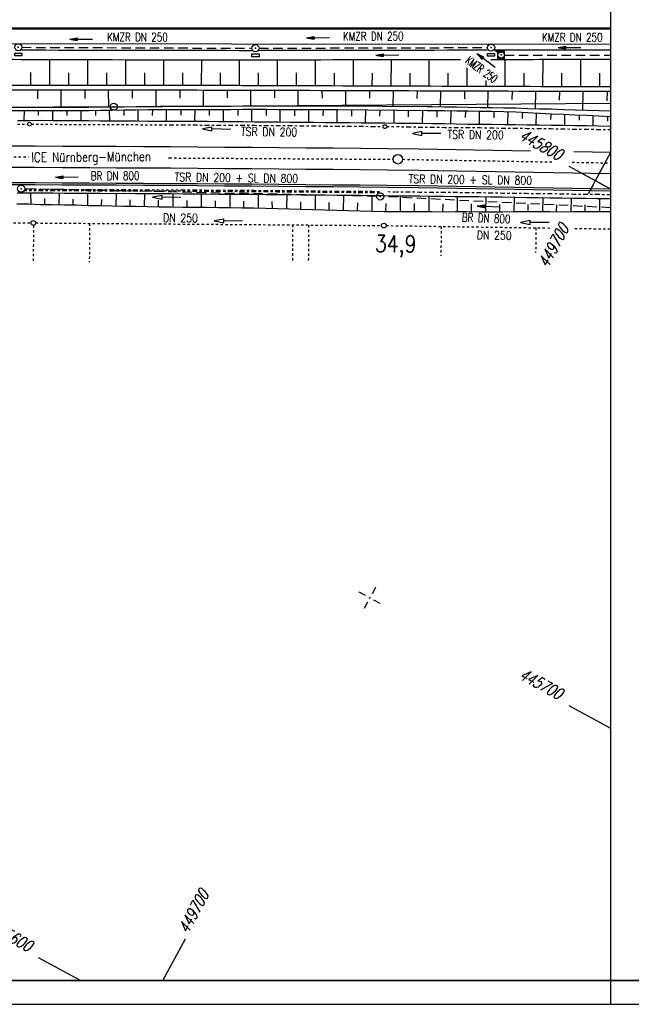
# Model space of a CAD drawing. Extents: x 0 to 1135, y 0 to 420.
# Tile 18 of 55: x 825 to 954, y 0 to 208. Entities that reach past the tile are written whole.
import ezdxf
from ezdxf.enums import TextEntityAlignment as Align

# ---------------------------------------------------------------- set-up
doc = ezdxf.new("R2010")
doc.units = 0
doc.header["$LTSCALE"] = 2
doc.header["$MEASUREMENT"] = 0
for name, pattern in [('ACAD_ISO03W100', [0.5, 0.25, -0.25]), ('ACAD_ISO10W100W', [0.5, 0.25, -0.25]), ('AUSGEZOGEN', [0]), ('GESTRICH-X2', [1.5, 1, -0.5]), ('STRICHLINIEX2', [0.5, 0.25, -0.25])]:
    doc.linetypes.add(name, pattern=pattern)
doc.layers.get('0').update_dxf_attribs({"color": 8, "linetype": 'AUSGEZOGEN'})
for name, color, linetype in [('Bahnachse', 7, 'CONTINUOUS'), ('BOESCHG', 8, 'AUSGEZOGEN'), ('Boeschung', 15, 'CONTINUOUS'), ('Dränageleitungen', 15, 'CONTINUOUS'), ('FBRTOP', 8, 'AUSGEZOGEN'), ('Gleisachse', 7, 'CONTINUOUS'), ('GRENZL-BAB', 7, 'AUSGEZOGEN'), ('GRENZP-BAB', 7, 'AUSGEZOGEN'), ('Kabelanlagen', 15, 'CONTINUOUS'), ('KANAL', 200, 'GESTRICH-X2'), ('MULDE', 8, 'AUSGEZOGEN'), ('NETZ', 250, 'AUSGEZOGEN'), ('PFEIL', 200, 'CONTINUOUS'), ('PFEILTOP', 8, 'AUSGEZOGEN'), ('RAHMEN', 250, 'AUSGEZOGEN'), ('SCHRIFT', 8, 'AUSGEZOGEN'), ('SCHSYMBOL', 200, 'AUSGEZOGEN'), ('TEXTO', 200, 'CONTINUOUS'), ('Tiefenentwässerung_und_Sammelle', 15, 'CONTINUOUS')]:
    doc.layers.add(name, color=color, linetype=linetype)
doc.styles.add('ROMANS', font='romans.shx', dxfattribs={"width": 0.8})

# ---------------------------------------------------------------- blocks, each defined once
blk = doc.blocks.new('IKR')
at = {"color": 0}
for p, q in [((0, 1), (0, 2.5)), ((-2.5, 0), (-1, 0)), ((1, 0), (2.5, 0)), ((0, -2.5), (0, -1))]:
    blk.add_line(p, q, dxfattribs=at)
blk.add_circle((0, 0), 0.05, dxfattribs=at)
blk.add_point((0, 0), dxfattribs=at)
blk = doc.blocks.new('GST')
at = {"color": 0}
blk.add_circle((0, 0), 0.75, dxfattribs=at)
blk.add_point((0, 0), dxfattribs=at)
blk = doc.blocks.new('20')
blk.add_lwpolyline([(-0.75, -0.75), (0.75, -0.75), (0.75, 0.75), (-0.75, 0.75)], close=True)
blk.add_circle((0, 0), 0.676)
blk.add_point((0, 0))
blk = doc.blocks.new('17')
blk.add_lwpolyline([(-0.76, -1.22), (0.75, -1.22), (0.75, -1.8), (-0.76, -1.8)], close=True)
blk.add_blockref('GST', (0, 0))
blk = doc.blocks.new('PFEIL2')
at = {"color": 0}
for p, q in [((0.88, 0), (-2.4, -0.01)), ((0.88, -0.27), (0.88, 0.28)), ((0.88, 0.28), (2.43, 0.01)), ((0.91, 0.27), (0.88, 0.26)), ((0.97, 0.26), (0.88, 0.25)), ((1.02, 0.25), (0.88, 0.23)), ((1.07, 0.24), (0.88, 0.21)), ((1.13, 0.23), (0.88, 0.19)), ((1.18, 0.22), (0.88, 0.17)), ((1.24, 0.21), (0.88, 0.15)), ((1.29, 0.21), (0.88, 0.14)), ((1.34, 0.2), (0.88, 0.12)), ((1.4, 0.19), (0.88, 0.1)), ((1.45, 0.18), (0.88, 0.08)), ((1.51, 0.17), (0.88, 0.06)), ((1.56, 0.16), (0.88, 0.04)), ((1.61, 0.15), (0.88, 0.02)), ((1.67, 0.14), (0.88, 0.01)), ((1.72, 0.13), (0.88, -0.01)), ((1.78, 0.12), (0.88, -0.03)), ((1.83, 0.11), (0.88, -0.05)), ((1.88, 0.1), (0.88, -0.07)), ((1.94, 0.09), (0.88, -0.09)), ((2.05, 0.08), (0.88, -0.12)), ((1.99, 0.08), (0.88, -0.11)), ((2.1, 0.07), (0.88, -0.14)), ((2.15, 0.06), (0.88, -0.16)), ((2.21, 0.05), (0.88, -0.18)), ((2.26, 0.04), (0.88, -0.2)), ((2.32, 0.03), (0.88, -0.22)), ((2.37, 0.02), (0.88, -0.23)), ((2.42, 0.01), (0.88, -0.25)), ((2.43, 0.01), (0.88, -0.27))]:
    blk.add_line(p, q, dxfattribs=at)
blk = doc.blocks.new('10')
blk.add_blockref('GST', (0, 0))

msp = doc.modelspace()

# ---------------------------------------------------------------- linework, layer by layer
at = {"layer": 'Bahnachse', "linetype": 'ACAD_ISO10W100W'}
for points in [[(806.06, 178.78), (827.15, 178.66)], [(856.66, 178.48), (856.79, 178.48)], [(856.87, 178.46), (904.06, 178.18)], [(906.06, 178.17), (937.7, 177.62)], [(941.81, 177.55), (950, 177.41)]]:
    msp.add_lwpolyline(points, dxfattribs=at)
at = {"layer": 'Bahnachse', "linetype": 'Continuous'}
msp.add_circle((905.06, 178.18), 1, dxfattribs=at)
at = {"layer": 'BOESCHG'}
for p, q in [((831.61, 199.15), (831.6, 193.75)), ((839.6, 199.13), (839.6, 193.74)), ((847.6, 199.11), (847.6, 193.73)), ((855.61, 199.09), (855.6, 193.72)), ((863.61, 199.08), (863.6, 193.71)), ((871.61, 199.08), (871.6, 193.7)), ((879.62, 199.09), (879.6, 193.67)), ((887.62, 199.1), (887.6, 193.64)), ((895.62, 199.12), (895.6, 193.62)), ((903.62, 199.13), (903.6, 193.59)), ((911.62, 199.14), (911.6, 193.56)), ((919.61, 197.48), (919.6, 193.54)), ((927.62, 199.17), (927.6, 193.51)), ((935.62, 199.18), (935.6, 193.48)), ((943.62, 199.19), (943.6, 193.46)), ((827.6, 196.46), (827.6, 193.76)), ((835.6, 196.44), (835.6, 193.75)), ((843.6, 196.43), (843.6, 193.74)), ((851.6, 196.41), (851.6, 193.73)), ((859.6, 196.4), (859.6, 193.72)), ((867.6, 196.39), (867.6, 193.71)), ((875.61, 196.38), (875.6, 193.68)), ((883.61, 196.38), (883.6, 193.66)), ((891.61, 196.37), (891.6, 193.63)), ((899.61, 196.36), (899.6, 193.6)), ((907.61, 196.36), (907.6, 193.58)), ((915.61, 196.35), (915.6, 193.55)), ((931.61, 196.34), (931.6, 193.5)), ((939.61, 196.33), (939.6, 193.47)), ((947.61, 196.32), (947.6, 193.44)), ((923.6, 194.78), (923.6, 193.52))]:
    msp.add_line(p, q, dxfattribs=at)
for points in [[(950, 193.44, -0.000072), (949.24, 193.44, -0.000039), (874.82, 193.69, 0.000415), (867.78, 193.71, 0.000194), (847.37, 193.73, -0.000164), (823.25, 193.77, -0.000618), (784.79, 193.88, 0.000649), (748.15, 193.98, 0.001646), (721.46, 193.93, -0.001661), (695.01, 193.89, -0.000883), (673.73, 193.96, 0.000748), (648.61, 194.05, 0.000412), (619.44, 194.09, 0.000375), (587.46, 194.08, 0.001646), (564.23, 193.98, -0.001661), (541.2, 193.88, -0.001554), (534.88, 193.89, 0.000243), (494.49, 194.08, 0.001872), (488.67, 194.09, 0.00063), (471.39, 194.01)], [(950, 192.44, -0.000072), (949.23, 192.44, -0.000039), (874.82, 192.69, 0.000415), (867.78, 192.71, 0.000194), (847.37, 192.73, -0.000164), (823.25, 192.77, -0.000618), (784.79, 192.88, 0.000649), (748.15, 192.98, 0.001646), (721.46, 192.93, -0.001661), (695.01, 192.89, -0.000883), (673.72, 192.96, 0.000748), (648.61, 193.05, 0.000412), (619.45, 193.09, 0.000375), (587.46, 193.08, 0.001646), (564.23, 192.98, -0.001661), (541.2, 192.88, -0.001554), (534.87, 192.89, 0.000243), (494.49, 193.08, 0.001872), (488.68, 193.09, 0.00063), (471.4, 193.01)]]:
    msp.add_lwpolyline(points, format="xyb", dxfattribs=at)
at = {"layer": 'Boeschung', "linetype": 'Continuous'}
for p, q in [((818.67, 189.18), (837.32, 189.18)), ((892.37, 189.46), (911.27, 189.3)), ((818.67, 188.48), (837.33, 188.48)), ((826.26, 186.44), (826.28, 188.48)), ((829.27, 187.49), (829.29, 188.56)), ((832.26, 186.38), (832.28, 188.53)), ((835.27, 187.43), (835.28, 188.5)), ((892.38, 188.65), (911.26, 188.48)), ((898.25, 185.99), (898.3, 188.6)), ((901.27, 187.25), (901.3, 188.57)), ((904.25, 185.87), (904.3, 188.54)), ((907.27, 187.16), (907.3, 188.52))]:
    msp.add_line(p, q, dxfattribs=at)
for points in [[(829.01, 192.76), (829.06, 190.91)], [(834.07, 189.18), (834.02, 192.75)], [(839.03, 192.74), (839.03, 190.99)], [(844.09, 189.25), (844.04, 192.74)], [(849.04, 192.73), (849.04, 191.03)], [(854.06, 189.35), (854.05, 192.73)], [(859.06, 192.72), (859.06, 191.07)], [(864.08, 189.39), (864.07, 192.71)], [(869.02, 192.7), (869.03, 191.11)], [(874.04, 189.43), (874.03, 192.69)], [(879.04, 192.67), (879.05, 191.1)], [(884.06, 189.47), (884.05, 192.66)], [(889.05, 192.64), (889.06, 191.09)], [(894.08, 189.44), (894.06, 192.62)], [(899.07, 192.61), (899.08, 191.08)], [(904.04, 189.36), (904.12, 192.59)], [(909.13, 192.57), (909.09, 191.02)], [(914.05, 189.24), (914.09, 192.56)], [(919.09, 192.54), (919.1, 190.91)], [(924.06, 189.13), (924.1, 192.52)], [(929.15, 192.51), (929.11, 190.8)], [(934.06, 188.88), (934.16, 192.49)], [(939.17, 192.47), (939.11, 190.65)], [(944.05, 188.57), (944.18, 192.46)], [(949.18, 192.44), (949.12, 190.49)], [(837.32, 189.18), (839.83, 189.19), (842.33, 189.25), (844.84, 189.26), (847.34, 189.27), (849.85, 189.28), (852.36, 189.34), (854.86, 189.35), (857.36, 189.36), (859.82, 189.37), (862.32, 189.38), (864.83, 189.39), (867.33, 189.4), (869.84, 189.41), (872.34, 189.42), (874.85, 189.43), (877.35, 189.44), (879.85, 189.45), (882.36, 189.46), (884.86, 189.48), (887.36, 189.44), (889.87, 189.45), (892.37, 189.46)], [(911.27, 189.3), (912.4, 189.29), (914.9, 189.25), (917.4, 189.21), (919.9, 189.17), (922.4, 189.13), (924.9, 189.09), (927.41, 189.05), (929.91, 189.01), (932.41, 188.92), (934.91, 188.83), (937.41, 188.79), (939.91, 188.7), (942.45, 188.61), (944.95, 188.52), (947.46, 188.48), (949.95, 188.39), (950, 188.38)], [(837.33, 188.48), (839.84, 188.49), (842.35, 188.55), (844.8, 188.56), (847.3, 188.57), (849.81, 188.58), (852.32, 188.64), (854.82, 188.65), (857.32, 188.66), (859.83, 188.67), (862.33, 188.68), (864.84, 188.69), (867.34, 188.7), (869.85, 188.71), (872.35, 188.72), (874.86, 188.73), (877.36, 188.74), (879.86, 188.7), (882.37, 188.71), (884.87, 188.67), (887.37, 188.68), (889.88, 188.69), (892.38, 188.65)], [(838.26, 186.32), (838.28, 188.48)], [(841.29, 188.51), (841.28, 187.41)], [(844.27, 186.29), (844.25, 188.54)], [(847.25, 188.58), (847.29, 187.42)], [(850.28, 186.25), (850.26, 188.61)], [(853.27, 188.64), (853.25, 187.44)], [(856.24, 186.22), (856.27, 188.62)], [(859.28, 188.65), (859.26, 187.45)], [(862.24, 186.18), (862.28, 188.69)], [(865.29, 188.67), (865.27, 187.42)], [(868.25, 186.15), (868.29, 188.7)], [(871.3, 188.73), (871.28, 187.43)], [(874.26, 186.11), (874.25, 188.72)], [(877.26, 188.75), (877.29, 187.4)], [(880.26, 186.03), (880.26, 188.73)], [(883.27, 188.71), (883.29, 187.36)], [(886.27, 185.99), (886.27, 188.7)], [(889.28, 188.68), (889.25, 187.33)], [(892.28, 185.96), (892.28, 188.66)], [(895.28, 188.64), (895.26, 187.29)], [(910.24, 185.75), (910.3, 188.5)], [(911.26, 188.48), (912.4, 188.48), (914.9, 188.44), (917.4, 188.4), (919.91, 188.37), (922.41, 188.33), (924.91, 188.29), (927.41, 188.25), (929.91, 188.16), (932.41, 188.02), (934.9, 187.93), (937.4, 187.79), (939.9, 187.7), (942.4, 187.56), (944.89, 187.47), (947.44, 187.32), (949.94, 187.23), (950, 187.23)], [(913.3, 188.43), (913.27, 187.08)], [(916.25, 185.67), (916.3, 188.42)], [(919.3, 188.35), (919.28, 187)], [(922.25, 185.58), (922.31, 188.33)], [(925.31, 188.26), (925.28, 186.91)], [(928.26, 185.49), (928.31, 188.2)], [(931.31, 188.08), (931.29, 186.78)], [(934.26, 185.41), (934.31, 187.96)], [(937.3, 187.79), (937.28, 186.59)], [(940.27, 185.32), (940.3, 187.67)], [(943.29, 187.51), (943.28, 186.41)], [(946.27, 185.24), (946.29, 187.39)], [(949.29, 187.27), (949.28, 186.22)], [(824.8, 186.38), (827.3, 186.39), (829.81, 186.4), (832.31, 186.36), (834.81, 186.37), (837.31, 186.33), (839.82, 186.34), (842.32, 186.3), (844.82, 186.31), (847.33, 186.27), (849.83, 186.28), (852.33, 186.24), (854.84, 186.25), (857.34, 186.21), (859.84, 186.22), (862.34, 186.18), (864.85, 186.19), (867.3, 186.15), (869.8, 186.11), (872.31, 186.12), (874.81, 186.08), (877.31, 186.09), (879.81, 186.05), (882.32, 186.01), (884.82, 186.02), (887.32, 185.98), (889.82, 185.94), (892.33, 185.95), (894.83, 185.91), (897.33, 185.87), (899.84, 185.88), (902.34, 185.84), (904.84, 185.8), (907.34, 185.76), (909.85, 185.77), (912.35, 185.73), (914.85, 185.69), (917.35, 185.65), (919.85, 185.61), (922.35, 185.57), (924.86, 185.58), (927.36, 185.54), (929.86, 185.5), (932.36, 185.46), (934.87, 185.42), (937.37, 185.38), (939.87, 185.34), (942.37, 185.3), (944.87, 185.27), (947.37, 185.23), (949.88, 185.19), (950, 185.18)], [(898.23, 185.87), (898.23, 185.88)], [(824.74, 171.11), (827.24, 171.07), (829.75, 171.08), (832.25, 171.09), (834.76, 171.05), (837.21, 171.06), (839.71, 171.02), (842.22, 171.03), (844.72, 170.99), (847.22, 171), (849.72, 170.96), (852.23, 170.97), (854.73, 170.93), (857.23, 170.94), (859.74, 170.9), (862.19, 170.91), (864.69, 170.87), (867.19, 170.83), (869.7, 170.84), (872.2, 170.8), (874.7, 170.81), (877.21, 170.77), (879.71, 170.73), (882.21, 170.74), (884.71, 170.7), (887.22, 170.66), (889.67, 170.68), (892.17, 170.64), (894.67, 170.6), (897.18, 170.61), (899.68, 170.57), (902.18, 170.53), (904.68, 170.49), (907.19, 170.5), (909.69, 170.46), (912.19, 170.42), (914.69, 170.38), (917.14, 170.34), (919.65, 170.35), (922.15, 170.31), (924.65, 170.27), (927.15, 170.23), (929.66, 170.19), (932.16, 170.15), (934.66, 170.11), (937.16, 170.07), (939.66, 170.03), (942.16, 169.99), (944.67, 169.95), (947.12, 169.92), (949.62, 169.88), (950, 169.87)], [(827.6, 171.1), (827.62, 168.74)], [(833.6, 171.06), (833.57, 168.61)], [(839.61, 171.02), (839.57, 168.47)], [(845.62, 170.99), (845.57, 168.34)], [(851.63, 170.95), (851.57, 168.2)], [(857.58, 170.92), (857.58, 168.12)], [(863.59, 170.88), (863.58, 168.08)], [(869.6, 170.85), (869.59, 168)], [(875.6, 170.76), (875.59, 167.91)], [(881.61, 170.73), (881.6, 167.77)], [(887.62, 170.69), (887.59, 167.59)], [(893.62, 170.61), (893.54, 167.41)], [(899.58, 170.57), (899.55, 167.27)], [(905.58, 170.49), (905.55, 167.18)], [(911.59, 170.45), (911.56, 167.15)], [(917.6, 170.37), (917.57, 167.16)], [(923.6, 170.28), (923.57, 167.13)], [(824.71, 168.75), (827.22, 168.76), (829.71, 168.67), (832.22, 168.63), (834.72, 168.59), (837.22, 168.55), (839.72, 168.46), (842.22, 168.43), (844.72, 168.39), (847.22, 168.3), (849.72, 168.26), (852.22, 168.22), (854.73, 168.18)], [(830.62, 168.67), (830.58, 169.88)], [(836.57, 168.54), (836.59, 169.79)], [(842.57, 168.41), (842.59, 169.71)], [(848.57, 168.27), (848.6, 169.62)], [(854.58, 168.18), (854.6, 169.53)], [(854.68, 168.18), (857.18, 168.14), (859.68, 168.1), (862.18, 168.06), (864.69, 168.07), (867.19, 168.03), (869.69, 167.99), (872.19, 167.95), (874.69, 167.91), (877.19, 167.87), (879.7, 167.83), (882.19, 167.74), (884.69, 167.65), (887.15, 167.61), (889.64, 167.52), (892.15, 167.48), (894.64, 167.39), (897.14, 167.3), (899.65, 167.26), (902.14, 167.17), (904.65, 167.18), (907.15, 167.14), (909.65, 167.15), (912.16, 167.16), (914.61, 167.13), (917.12, 167.14), (919.62, 167.15), (922.12, 167.11), (924.63, 167.12), (927.13, 167.08), (929.64, 167.14), (932.09, 167.15), (934.59, 167.16), (937.1, 167.17), (939.6, 167.13), (942.1, 167.14), (944.61, 167.15), (947.11, 167.16), (949.57, 167.17), (950, 167.18)], [(860.58, 168.1), (860.61, 169.5)], [(866.59, 168.01), (866.61, 169.41)], [(872.59, 167.93), (872.57, 169.38)], [(878.59, 167.84), (878.58, 169.29)], [(884.59, 167.66), (884.58, 169.21)], [(890.6, 167.52), (890.58, 169.07)], [(896.54, 167.34), (896.59, 168.99)], [(902.54, 167.15), (902.59, 168.85)], [(908.55, 167.17), (908.6, 168.82)], [(914.56, 167.13), (914.6, 168.78)], [(920.57, 167.14), (920.56, 168.75)], [(926.58, 167.11), (926.57, 168.66)], [(929.61, 170.19), (929.53, 167.09)], [(932.54, 167.13), (932.57, 168.63)], [(935.61, 170.11), (935.55, 167.16)], [(938.55, 167.14), (938.58, 168.59)], [(941.61, 170.02), (941.56, 167.17)], [(944.56, 167.15), (944.59, 168.55)], [(947.62, 169.94), (947.57, 167.19)]]:
    msp.add_lwpolyline(points, dxfattribs=at)
at = {"layer": 'Dränageleitungen', "linetype": 'ACAD_ISO03W100'}
for p, q in [((756.95, 164.93), (827.67, 164.75)), ((828.2, 164.25), (828.14, 156.49)), ((828.67, 164.75), (901.6, 164.21)), ((840.03, 164.66), (839.97, 156.5)), ((882.87, 164.35), (882.81, 156.41)), ((886.23, 164.32), (886.17, 156.49)), ((902.6, 164.2), (937.58, 163.68)), ((914.21, 164.03), (914.12, 157.8)), ((934.19, 163.73), (934.12, 158.49)), ((942.36, 163.61), (950, 163.49))]:
    msp.add_line(p, q, dxfattribs=at)
at = {"layer": 'Dränageleitungen', "linetype": 'Continuous'}
for points in [[(872.32, 165.15), (868.32, 165.18), (868.32, 165.58), (866.32, 165.19), (868.32, 164.78), (868.32, 165.18)], [(936.96, 164.84), (932.96, 164.86), (932.96, 165.26), (930.96, 164.87), (932.96, 164.46), (932.96, 164.86)]]:
    msp.add_lwpolyline(points, dxfattribs=at)
for centre in [(828.17, 164.75), (902.1, 164.21)]:
    msp.add_circle(centre, 0.5, dxfattribs=at)
at = {"layer": 'FBRTOP', "const_width": 0.5}
msp.add_lwpolyline([(394.5, 205.97), (544.95, 205.9), (744.95, 205.82), (869.95, 205.76), (950, 205.73)], dxfattribs=at)
at = {"layer": 'FBRTOP'}
msp.add_lwpolyline([(411.72, 202.71), (544.95, 202.65), (744.95, 202.57), (869.95, 202.51), (950, 202.48)], dxfattribs=at)
at = {"layer": 'Gleisachse', "linetype": 'Continuous'}
for p, q in [((818.25, 181.04), (828.57, 181)), ((828.57, 181), (834.29, 180.97)), ((834.29, 180.97), (840, 180.94)), ((840, 180.94), (845.72, 180.91)), ((845.72, 180.91), (851.43, 180.88)), ((851.43, 180.88), (857.15, 180.84)), ((857.15, 180.84), (862.86, 180.8)), ((862.87, 180.8), (868.58, 180.76)), ((868.58, 180.76), (874.29, 180.72)), ((874.3, 180.72), (880.01, 180.67)), ((880.01, 180.67), (885.72, 180.62)), ((885.73, 180.62), (891.44, 180.56)), ((891.44, 180.56), (897.16, 180.51)), ((897.16, 180.51), (902.87, 180.45)), ((902.87, 180.45), (909.49, 180.37)), ((909.49, 180.37), (933.05, 179.96)), ((942.19, 179.8), (950, 179.67)), ((818.24, 176.54), (828.55, 176.5)), ((828.55, 176.5), (834.27, 176.47)), ((834.27, 176.47), (839.98, 176.44)), ((839.98, 176.44), (845.69, 176.41)), ((845.69, 176.41), (851.41, 176.38)), ((851.41, 176.38), (857.12, 176.34)), ((857.12, 176.34), (862.83, 176.3)), ((862.83, 176.3), (868.55, 176.26)), ((868.55, 176.26), (874.26, 176.22)), ((874.26, 176.22), (879.97, 176.17)), ((879.97, 176.17), (885.69, 176.12)), ((885.68, 176.12), (891.4, 176.07)), ((891.4, 176.07), (897.11, 176.01)), ((897.11, 176.01), (902.82, 175.95)), ((902.82, 175.95), (909.43, 175.87)), ((909.43, 175.87), (950, 175.17))]:
    msp.add_line(p, q, dxfattribs=at)
at = {"layer": 'GRENZL-BAB'}
for p, q in [((844.39, 189.25), (591.78, 187.38)), ((845.89, 189.26), (950, 190.01))]:
    msp.add_line(p, q, dxfattribs=at)
at = {"layer": 'Kabelanlagen', "linetype": 'Continuous'}
for p, q in [((818.22, 173.29), (828.54, 173.25)), ((818.22, 172.89), (828.54, 172.85)), ((828.54, 173.25), (834.25, 173.22)), ((828.54, 172.85), (834.25, 172.82)), ((834.25, 173.22), (839.96, 173.19)), ((834.25, 172.82), (839.96, 172.79)), ((839.96, 173.19), (845.68, 173.16)), ((839.96, 172.79), (845.67, 172.76)), ((845.67, 173.16), (851.39, 173.13)), ((845.67, 172.76), (851.39, 172.73)), ((851.38, 172.73), (857.1, 172.69)), ((851.39, 173.13), (857.1, 173.09)), ((857.09, 172.69), (862.81, 172.65)), ((857.1, 173.09), (862.81, 173.05)), ((862.81, 173.05), (868.52, 173.01)), ((862.81, 172.65), (868.52, 172.61)), ((868.52, 173.01), (874.23, 172.97)), ((868.52, 172.61), (874.23, 172.57)), ((874.23, 172.97), (879.95, 172.92)), ((874.23, 172.57), (879.94, 172.52)), ((879.94, 172.92), (885.66, 172.87)), ((879.94, 172.52), (885.65, 172.47)), ((885.65, 172.87), (891.37, 172.82)), ((885.65, 172.47), (891.36, 172.42)), ((891.36, 172.82), (897.08, 172.76)), ((891.36, 172.42), (897.07, 172.36)), ((897.07, 172.76), (902.79, 172.7)), ((897.07, 172.36), (902.78, 172.3)), ((902.79, 172.7), (909.39, 172.62)), ((909.37, 172.62), (950, 171.92)), ((902.78, 172.3), (909.39, 172.22)), ((909.36, 172.22), (950, 171.52))]:
    msp.add_line(p, q, dxfattribs=at)
at = {"layer": 'KANAL'}
for p, q in [((825.74, 201.79), (874.27, 201.59)), ((875.77, 201.6), (923.98, 201.74)), ((926.21, 200.61), (925.34, 201.29)), ((927.57, 200.16), (950, 200.16)), ((900.58, 170.35), (826.35, 171.95)), ((950, 167.96), (902.08, 170.3))]:
    msp.add_line(p, q, dxfattribs=at)
at = {"layer": 'MULDE'}
for points in [[(874.26, 201.08, -0.000988), (830.75, 201.16, 0.000078), (825.64, 201.17, 0)], [(923.91, 201.17, 0.000024), (879.04, 201.09, -0.000368), (875.76, 201.08, -0.000001), (875.72, 201.08, 0.000078)], [(950, 201.19, 0.000012), (948.42, 201.19, 0.000535), (926.83, 201.17, 0.000001), (925.47, 201.17, -0.000368)], [(918.24, 199.16, 0.000021), (879.04, 199.09, -0.000368), (875.76, 199.08, -0.001022), (830.75, 199.16, 0.000838), (775.84, 199.27, 0.000159), (719.87, 199.27, -0.000125), (692.5, 199.27, -0.000141)], [(950, 199.19, 0.000012), (948.42, 199.19, 0.000535), (926.83, 199.17, 0.000001), (924.7, 199.17, -0.000368)]]:
    msp.add_lwpolyline(points, format="xyb", dxfattribs=at)
at = {"layer": 'NETZ'}
for p, q in [((949.98, 179.72), (945.22, 170.92)), ((949.98, 171.88), (941.18, 176.63)), ((949.98, 58.19), (941.18, 62.95)), ((855.51, 5.02), (860.26, 13.82)), ((838.08, 5.02), (829.28, 9.78))]:
    msp.add_line(p, q, dxfattribs=at)
at = {"layer": 'RAHMEN'}
for p, q in [((950, 0), (950, 415)), ((0, 0), (950, 0)), ((950, 0), (1135, 0))]:
    msp.add_line(p, q, dxfattribs=at)
at = {"layer": 'RAHMEN', "const_width": 0.35}
msp.add_lwpolyline([(25, 5), (1130, 5), (1130, 415), (25, 415), (25, 5)], dxfattribs=at)
at = {"layer": 'Tiefenentwässerung_und_Sammelle', "linetype": 'ACAD_ISO03W100'}
for points in [[(824.8, 185.59), (826.94, 185.58)], [(827.74, 185.57), (854.81, 185.46), (857.3, 185.46), (859.79, 185.46), (862.27, 185.41), (864.81, 185.4), (867.3, 185.4), (869.78, 185.35), (872.27, 185.35), (874.81, 185.34), (877.3, 185.3), (879.79, 185.3), (882.33, 185.29), (884.81, 185.24), (887.3, 185.24), (889.78, 185.19), (892.32, 185.18), (894.81, 185.13), (897.3, 185.13), (899.84, 185.12), (901.94, 185.08)], [(902.74, 185.07), (904.81, 185.07), (907.34, 185.02), (909.82, 184.97), (912.31, 184.97), (914.84, 184.91), (917.34, 184.91), (919.82, 184.86), (922.36, 184.85), (924.84, 184.8), (927.32, 184.75), (929.86, 184.74), (932.34, 184.7), (934.83, 184.65), (937.37, 184.64), (939.85, 184.59), (942.33, 184.54), (944.87, 184.53), (947.35, 184.48), (949.83, 184.43), (950, 184.43)], [(826.35, 171.88), (826.37, 171.88)], [(826.35, 171.88), (829.76, 171.86), (832.26, 171.85), (834.76, 171.84), (837.26, 171.82), (839.76, 171.81), (842.26, 171.8), (844.71, 171.79), (847.21, 171.78), (849.71, 171.77), (852.21, 171.76)], [(852.21, 171.75), (859.71, 171.75), (862.2, 171.75), (864.68, 171.7), (867.18, 171.7), (869.72, 171.69), (872.2, 171.64), (874.69, 171.64), (877.17, 171.59), (879.66, 171.59), (882.2, 171.58), (884.68, 171.54), (887.17, 171.54), (889.66, 171.49), (892.2, 171.48), (894.68, 171.43), (897.17, 171.43), (899.66, 171.43), (901.37, 171.39)], [(902.97, 171.36), (904.67, 171.32), (907.16, 171.32), (909.65, 171.27), (912.14, 171.27), (914.67, 171.22), (917.16, 171.22), (919.64, 171.17), (922.13, 171.17), (924.66, 171.11), (927.15, 171.06), (929.64, 171.06), (932.17, 171), (934.65, 170.95), (937.14, 170.95), (939.62, 170.9), (942.15, 170.85), (944.64, 170.8), (947.13, 170.8), (949.61, 170.75), (950, 170.74)]]:
    msp.add_lwpolyline(points, dxfattribs=at)
at = {"layer": 'Tiefenentwässerung_und_Sammelle', "linetype": 'Continuous'}
for points in [[(869.83, 184.47), (865.83, 184.57), (865.84, 184.97), (863.83, 184.61), (865.82, 184.17), (865.83, 184.57)], [(914.15, 183.59), (910.15, 183.62), (910.15, 184.02), (908.15, 183.63), (910.15, 183.22), (910.15, 183.62)], [(859.31, 170.14), (855.31, 170.16), (855.31, 170.56), (853.31, 170.17), (855.31, 169.76), (855.31, 170.16)]]:
    msp.add_lwpolyline(points, dxfattribs=at)
at = {"layer": 'Tiefenentwässerung_und_Sammelle', "linetype": 'STRICHLINIEX2'}
for points in [[(826.28, 171.63), (826.41, 171.63)], [(826.28, 171.63), (829.75, 171.61), (832.25, 171.6), (834.75, 171.59), (837.25, 171.57), (839.76, 171.56), (842.26, 171.55), (844.76, 171.54), (847.26, 171.53), (849.71, 171.52)], [(849.71, 171.53), (859.72, 171.49), (862.21, 171.49), (864.69, 171.45), (867.18, 171.45), (869.67, 171.45), (872.2, 171.39), (874.69, 171.39), (877.18, 171.39), (879.67, 171.34), (882.21, 171.33), (884.69, 171.28), (887.18, 171.28), (889.66, 171.23), (892.15, 171.23), (894.69, 171.22), (897.17, 171.17), (899.66, 171.17), (901.4, 171.14)]]:
    msp.add_lwpolyline(points, dxfattribs=at)
at = {"layer": 'Tiefenentwässerung_und_Sammelle', "linetype": 'Continuous'}
for centre in [(827.34, 185.57), (902.34, 185.07)]:
    msp.add_circle(centre, 0.4, dxfattribs=at)

# ---------------------------------------------------------------- block references
at = {"layer": 'GRENZP-BAB'}
msp.add_blockref('GST', (845.14, 189.25), dxfattribs=at)
at = {"layer": 'NETZ', "rotation": 151.5965}
for p in [(946.7, 173.65), (899.13, 85.69)]:
    msp.add_blockref('IKR', p, dxfattribs=at)
at = {"layer": 'PFEIL'}
for p, rotation in [((838.27, 203.53), 179.7709354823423), ((888.25, 203.81), 180.1542354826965), ((941.27, 201.77), 179.9781354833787), ((923.67, 199.01), 143.3891354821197), ((835.24, 174.44), 180.1419354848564), ((924.25, 168.24), 177.6698354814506)]:
    msp.add_blockref('PFEIL2', p, dxfattribs=dict(at, rotation=rotation))
at = {"layer": 'PFEILTOP', "rotation": 180.4078101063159}
msp.add_blockref('PFEIL2', (902.85, 200.17), dxfattribs=at)
at = {"layer": 'SCHSYMBOL', "rotation": 359.9754354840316}
for name, p in [('17', (825, 201.8)), ('17', (875.02, 201.6)), ('17', (924.73, 201.73)), ('20', (926.83, 200.17)), ('10', (825.6, 171.96)), ('10', (901.33, 170.34))]:
    msp.add_blockref(name, p, dxfattribs=at)

# ---------------------------------------------------------------- texts
at = {"layer": 'Bahnachse', "linetype": 'Continuous', "style": 'ROMANS', "oblique": 360, "width": 0.8337}
msp.add_text('34,9', height=3.5, rotation=359.2765, dxfattribs=at).set_placement((900.21, 158.67))
at = {"layer": 'Dränageleitungen', "linetype": 'Continuous', "style": 'ROMANS', "oblique": 360, "width": 0.8}
for p in [(855.52, 164.96), (921.71, 161.31)]:
    msp.add_text('DN 250', height=1.8, rotation=359.2765, dxfattribs=at).set_placement(p)
at = {"layer": 'NETZ', "style": 'ROMANS', "oblique": 16.6, "width": 0.75}
for s, rotation, p in [('445800', 331.5965, (930.41, 182.46)), ('449700', 61.5965, (936.66, 155.09)), ('445700', 331.5965, (930.41, 68.77)), ('449700', 61.5965, (860.74, 14.7)), ('445600', 331.5965, (818.5, 15.6))]:
    msp.add_text(s, height=2.5, rotation=rotation, dxfattribs=at).set_placement(p)
at = {"layer": 'SCHRIFT', "style": 'ROMANS', "width": 0.8}
msp.add_text('ICE Nürnberg-München', height=2, rotation=0.5101, dxfattribs=at).set_placement((827.76, 177.59))
at = {"layer": 'TEXTO', "style": 'ROMANS'}
for s, rotation, width, p in [('KMZR DN 250', 359.7709, 0.75, (850.12, 203.05)), ('KMZR DN 250', 0.1542, 0.75, (899.87, 203.22)), ('KMZR DN 250', 359.9781, 0.75, (941.84, 203)), ('KMZR 250', 323.662, 0.6, (922.19, 196.39)), ('BR DN 800', 0.1419, 0.75, (845.42, 173.79)), ('BR DN 800', 357.6698, 0.75, (923.64, 164.87))]:
    msp.add_text(s, height=1.8, rotation=rotation, dxfattribs=dict(at, width=width)).set_placement(p, align=Align.CENTER)
at = {"layer": 'Tiefenentwässerung_und_Sammelle', "linetype": 'Continuous', "style": 'ROMANS', "oblique": 360, "width": 0.8}
for s, p in [('TSR DN 200', (871.96, 183.15)), ('TSR DN 200', (915.53, 182.54)), ('TSR DN 200 + SL DN 800', (857.97, 173.54)), ('TSR DN 200 + SL DN 800', (907.32, 173.15))]:
    msp.add_text(s, height=1.8, rotation=359.2765, dxfattribs=at).set_placement(p)

doc.saveas('drawing.dxf')
